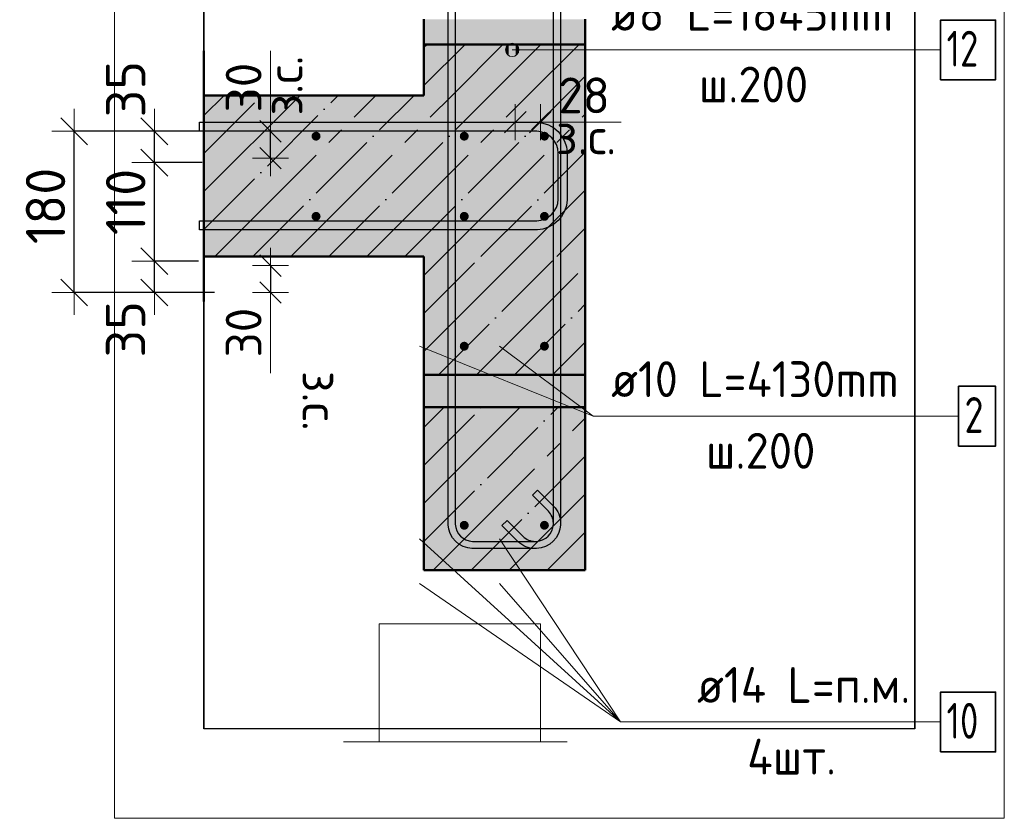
# Model space of a CAD drawing. Header units: millimetres. Extents: x -30645 to 44626, y 46540 to 77351.
# Tile 82 of 84: x 42132 to 43231, y 75984 to 76876. Entities that reach past the tile are written whole.
import ezdxf

# ---------------------------------------------------------------- set-up
doc = ezdxf.new("R2010")
doc.units = ezdxf.units.MM
doc.header["$PDMODE"] = 65
doc.linetypes.add('______11', pattern=[100, 80, -10, 0, -10])
doc.linetypes.add('______5', pattern=[220, 160, -20, 20, -20])
for name, color, linetype, lineweight in [('Standard', 7, 'Continuous', 25), ('Арм.стержн. Арматура края', 96, 'Continuous', 35), ('Арм.стержн. вертикальными 1', 22, 'Continuous', 35), ('Арм.стержн. Доп. арматура', 180, 'Continuous', 35), ('Арм.стержн. Хомут', 240, 'Continuous', 35), ('Размерная линия_ общее', 7, 'Continuous', 13), ('Размерная линия_ общее_1', 7, 'Continuous', 13)]:
    doc.layers.add(name, color=color, linetype=linetype, lineweight=lineweight)
doc.styles.add('ISOCPEUR', font='ISOCPEUR')
doc.dimstyles.new('DIMSTYLE_3', dxfattribs={"dimtxt": 44, "dimasz": 50, "dimexe": 0, "dimexo": 0, "dimgap": 22, "dimtad": 2, "dimdec": 0, "dimrnd": 5, "dimzin": 12, "dimdsep": 46, "dimtxsty": 'ISOCPEUR', "dimblk1": 'ALL_ML_STRICH', "dimblk2": 'ALL_ML_STRICH', "dimsah": 1, "dimcen": 0, "dimclrd": 7, "dimclre": 256, "dimclrt": 7, "dimadec": 0, "dimazin": 0, "dimtfac": 1, "dimtdec": 0, "dimtix": 1, "dimtmove": 2, "dimatfit": 3, "dimfxl": 0, "dimtzin": 0, "dimlwd": 0, "dimlwe": -3, "dimarcsym": 0})
doc.dimstyles.new('DIMSTYLE_7', dxfattribs={"dimtxt": 40, "dimasz": 40, "dimexe": 0, "dimexo": 0.001, "dimgap": 20, "dimtad": 2, "dimdec": 0, "dimrnd": 5, "dimzin": 12, "dimdsep": 46, "dimtxsty": 'ISOCPEUR', "dimblk1": 'ALL_ML_STRICH', "dimblk2": 'ALL_ML_STRICH', "dimsah": 1, "dimcen": 0, "dimse1": 1, "dimse2": 1, "dimclrd": 7, "dimclre": 256, "dimclrt": 7, "dimadec": 0, "dimazin": 0, "dimtfac": 1, "dimtdec": 0, "dimtix": 1, "dimtmove": 2, "dimatfit": 3, "dimfxl": 0, "dimtvp": 1.2, "dimtzin": 0, "dimlwd": 0, "dimlwe": -3, "dimarcsym": 0})
doc.dimstyles.new('DIMSTYLE_8', dxfattribs={"dimtxt": 44, "dimasz": 50, "dimexe": 0, "dimexo": 0, "dimgap": 22, "dimtad": 2, "dimdec": 0, "dimrnd": 5, "dimzin": 12, "dimdsep": 46, "dimtxsty": 'ISOCPEUR', "dimblk1": 'ALL_ML_STRICH', "dimblk2": 'ALL_ML_STRICH', "dimsah": 1, "dimcen": 0, "dimclrd": 7, "dimclre": 256, "dimclrt": 7, "dimadec": 0, "dimazin": 0, "dimtfac": 1, "dimtdec": 0, "dimtix": 1, "dimtmove": 2, "dimatfit": 3, "dimfxl": 0, "dimtvp": 1.2, "dimtzin": 0, "dimlwd": 0, "dimlwe": -3, "dimarcsym": 0})
doc.dimstyles.new('DIMSTYLE_9', dxfattribs={"dimtxt": 40, "dimasz": 40, "dimexe": 0, "dimexo": 0, "dimgap": 20, "dimtad": 2, "dimdec": 0, "dimrnd": 1, "dimzin": 12, "dimdsep": 46, "dimtxsty": 'ISOCPEUR', "dimblk1": 'ALL_ML_STRICH', "dimblk2": 'ALL_ML_STRICH', "dimsah": 1, "dimcen": 0, "dimclrd": 7, "dimclre": 256, "dimclrt": 7, "dimadec": 0, "dimazin": 0, "dimtfac": 1, "dimtdec": 0, "dimtix": 1, "dimtmove": 2, "dimatfit": 3, "dimfxl": 0, "dimtvp": 1.2, "dimtzin": 0, "dimlwd": 0, "dimlwe": -3, "dimarcsym": 0})

# ---------------------------------------------------------------- blocks, each defined once
blk = doc.blocks.new('ALL_ML_STRICH')
at = {"color": 0, "linetype": 'ByBlock', "lineweight": -2}
for p, q in [((0, -0.5), (0, 0.5)), ((-0.3, -0.3), (0.3, 0.3)), ((-1, 0), (0.5, 0))]:
    blk.add_line(p, q, dxfattribs=at)
blk = doc.blocks.new('*D25')
at = {"layer": 'DEFPOINTS', "color": 7, "linetype": 'Continuous', "lineweight": 13, "transparency": 33554687}
for p in [(42351.5, 76606.6), (42282.3, 76571.6), (42369.5, 76571.6)]:
    blk.add_point(p, dxfattribs=at)
at = {"layer": 'Размерная линия_ общее', "color": 253, "linetype": 'Continuous', "lineweight": -2, "true_color": 0xa0a0a0, "transparency": 33554687}
for p, q in [((42331.5, 76606.6), (42282.3, 76606.6)), ((42349.5, 76571.6), (42282.3, 76571.6))]:
    blk.add_line(p, q, dxfattribs=at)
at = {"layer": 'Размерная линия_ общее', "color": 7, "linetype": 'Continuous', "lineweight": -2, "transparency": 33554687}
blk.add_line((42282.3, 76571.6), (42282.3, 76606.6), dxfattribs=at)
at = {"layer": 'Размерная линия_ общее', "color": 7, "linetype": 'Continuous', "lineweight": 13, "transparency": 33554687, "xscale": 50, "yscale": 50, "zscale": 50}
for p, rotation in [((42282.3, 76606.6), 90), ((42282.3, 76571.6), 270)]:
    blk.add_blockref('ALL_ML_STRICH', p, dxfattribs=dict(at, rotation=rotation))
at = {"layer": 'Размерная линия_ общее', "color": 7, "linetype": 'Continuous', "lineweight": 13, "transparency": 33554687, "insert": (42250.2, 76530.5), "char_height": 44, "width": 88, "attachment_point": 5, "rotation": 90, "style": 'ISOCPEUR'}
blk.add_mtext('\\A1;{35}', dxfattribs=at)
blk = doc.blocks.new('*D26')
at = {"layer": 'DEFPOINTS', "color": 7, "linetype": 'Continuous', "lineweight": 13, "transparency": 33554687}
for p in [(42355.6, 76716.6), (42282.3, 76606.6), (42351.5, 76606.6)]:
    blk.add_point(p, dxfattribs=at)
at = {"layer": 'Размерная линия_ общее', "color": 253, "linetype": 'Continuous', "lineweight": -2, "true_color": 0xa0a0a0, "transparency": 33554687}
for p, q in [((42335.6, 76716.6), (42282.3, 76716.6)), ((42331.5, 76606.6), (42282.3, 76606.6))]:
    blk.add_line(p, q, dxfattribs=at)
at = {"layer": 'Размерная линия_ общее', "color": 7, "linetype": 'Continuous', "lineweight": -2, "transparency": 33554687}
blk.add_line((42282.3, 76606.6), (42282.3, 76716.6), dxfattribs=at)
at = {"layer": 'Размерная линия_ общее', "color": 7, "linetype": 'Continuous', "lineweight": 13, "transparency": 33554687, "xscale": 50, "yscale": 50, "zscale": 50}
for p, rotation in [((42282.3, 76716.6), 90), ((42282.3, 76606.6), 270)]:
    blk.add_blockref('ALL_ML_STRICH', p, dxfattribs=dict(at, rotation=rotation))
at = {"layer": 'Размерная линия_ общее', "color": 7, "linetype": 'Continuous', "lineweight": 13, "transparency": 33554687, "insert": (42250.3, 76672.6), "char_height": 44, "width": 132, "attachment_point": 5, "rotation": 90, "style": 'ISOCPEUR'}
blk.add_mtext('\\A1;{110}', dxfattribs=at)
blk = doc.blocks.new('*D27')
at = {"layer": 'DEFPOINTS', "color": 7, "linetype": 'Continuous', "lineweight": 13, "transparency": 33554687}
for p in [(42361.5, 76751.6), (42282.3, 76716.6), (42355.6, 76716.6)]:
    blk.add_point(p, dxfattribs=at)
at = {"layer": 'Размерная линия_ общее', "color": 253, "linetype": 'Continuous', "lineweight": -2, "true_color": 0xa0a0a0, "transparency": 33554687}
for p, q in [((42341.5, 76751.6), (42282.3, 76751.6)), ((42335.6, 76716.6), (42282.3, 76716.6))]:
    blk.add_line(p, q, dxfattribs=at)
at = {"layer": 'Размерная линия_ общее', "color": 7, "linetype": 'Continuous', "lineweight": -2, "transparency": 33554687}
blk.add_line((42282.3, 76716.6), (42282.3, 76751.6), dxfattribs=at)
at = {"layer": 'Размерная линия_ общее', "color": 7, "linetype": 'Continuous', "lineweight": 13, "transparency": 33554687, "xscale": 50, "yscale": 50, "zscale": 50}
for p, rotation in [((42282.3, 76751.6), 90), ((42282.3, 76716.6), 270)]:
    blk.add_blockref('ALL_ML_STRICH', p, dxfattribs=dict(at, rotation=rotation))
at = {"layer": 'Размерная линия_ общее', "color": 7, "linetype": 'Continuous', "lineweight": 13, "transparency": 33554687, "insert": (42250.3, 76798.6), "char_height": 44, "width": 88, "attachment_point": 5, "rotation": 90, "style": 'ISOCPEUR'}
blk.add_mtext('\\A1;{35}', dxfattribs=at)
blk = doc.blocks.new('*D28')
at = {"layer": 'DEFPOINTS', "color": 7, "linetype": 'Continuous', "lineweight": 13, "transparency": 33554687}
for p in [(42355.9, 76751.6), (42192.8, 76571.6), (42349.5, 76571.6)]:
    blk.add_point(p, dxfattribs=at)
at = {"layer": 'Размерная линия_ общее', "color": 253, "linetype": 'Continuous', "lineweight": -2, "true_color": 0xa0a0a0, "transparency": 33554687}
for p, q in [((42335.9, 76751.6), (42192.8, 76751.6)), ((42329.5, 76571.6), (42192.8, 76571.6))]:
    blk.add_line(p, q, dxfattribs=at)
at = {"layer": 'Размерная линия_ общее', "color": 7, "linetype": 'Continuous', "lineweight": -2, "transparency": 33554687}
blk.add_line((42192.8, 76571.6), (42192.8, 76751.6), dxfattribs=at)
at = {"layer": 'Размерная линия_ общее', "color": 7, "linetype": 'Continuous', "lineweight": 13, "transparency": 33554687, "xscale": 50, "yscale": 50, "zscale": 50}
for p, rotation in [((42192.8, 76751.6), 90), ((42192.8, 76571.6), 270)]:
    blk.add_blockref('ALL_ML_STRICH', p, dxfattribs=dict(at, rotation=rotation))
at = {"layer": 'Размерная линия_ общее', "color": 7, "linetype": 'Continuous', "lineweight": 13, "transparency": 33554687, "insert": (42160.8, 76668.2), "char_height": 44, "width": 132, "attachment_point": 5, "rotation": 90, "style": 'ISOCPEUR'}
blk.add_mtext('\\A1;{180}', dxfattribs=at)
blk = doc.blocks.new('*D33')
at = {"layer": 'DEFPOINTS', "color": 7, "linetype": 'Continuous', "lineweight": 13, "transparency": 33554687}
for p in [(42403.3, 76751.6), (42403.3, 76721.6), (42412, 76721.6)]:
    blk.add_point(p, dxfattribs=at)
at = {"layer": 'Размерная линия_ общее_1', "color": 7, "linetype": 'Continuous', "lineweight": -2, "transparency": 33554687}
blk.add_line((42412, 76721.6), (42412, 76751.6), dxfattribs=at)
at = {"layer": 'Размерная линия_ общее_1', "color": 7, "linetype": 'Continuous', "lineweight": 13, "transparency": 33554687, "xscale": 40, "yscale": 40, "zscale": 40}
for p, rotation in [((42412, 76751.6), 90), ((42412, 76721.6), 270)]:
    blk.add_blockref('ALL_ML_STRICH', p, dxfattribs=dict(at, rotation=rotation))
at = {"layer": 'Размерная линия_ общее_1', "color": 7, "linetype": 'Continuous', "lineweight": 13, "transparency": 33554687, "insert": (42407.8, 76769.2), "char_height": 40, "width": 2, "attachment_point": 1, "rotation": 90, "line_spacing_factor": 0.60241, "style": 'ISOCPEUR'}
blk.add_mtext('з.с.', dxfattribs=at)
at = {"layer": 'Размерная линия_ общее_1', "color": 7, "linetype": 'Continuous', "lineweight": 13, "transparency": 33554687, "insert": (42382, 76800.4), "char_height": 40, "width": 80, "attachment_point": 5, "rotation": 90, "style": 'ISOCPEUR'}
blk.add_mtext('\\A1;{30}', dxfattribs=at)
blk = doc.blocks.new('*D34')
at = {"layer": 'DEFPOINTS', "color": 7, "linetype": 'Continuous', "lineweight": 13, "transparency": 33554687}
for p in [(42403.3, 76601.6), (42412, 76601.6), (42403.3, 76571.6)]:
    blk.add_point(p, dxfattribs=at)
at = {"layer": 'Размерная линия_ общее_1', "color": 7, "linetype": 'Continuous', "lineweight": -2, "transparency": 33554687}
blk.add_line((42412, 76601.6), (42412, 76571.6), dxfattribs=at)
at = {"layer": 'Размерная линия_ общее_1', "color": 7, "linetype": 'Continuous', "lineweight": 13, "transparency": 33554687, "xscale": 40, "yscale": 40, "zscale": 40}
for p, rotation in [((42412, 76601.6), 90), ((42412, 76571.6), 270)]:
    blk.add_blockref('ALL_ML_STRICH', p, dxfattribs=dict(at, rotation=rotation))
at = {"layer": 'Размерная линия_ общее_1', "color": 7, "linetype": 'Continuous', "lineweight": 13, "transparency": 33554687, "insert": (42382, 76526.8), "char_height": 40, "width": 80, "attachment_point": 5, "rotation": 90, "style": 'ISOCPEUR'}
blk.add_mtext('\\A1;{30}', dxfattribs=at)
at = {"layer": 'Размерная линия_ общее_1', "color": 7, "linetype": 'Continuous', "lineweight": 13, "transparency": 33554687, "insert": (42487.8, 76484), "char_height": 40, "width": 2, "attachment_point": 1, "rotation": 270, "line_spacing_factor": 0.60241, "style": 'ISOCPEUR'}
blk.add_mtext('з.с.', dxfattribs=at)
blk = doc.blocks.new('*D35')
at = {"layer": 'DEFPOINTS', "color": 7, "linetype": 'Continuous', "lineweight": 13, "transparency": 33554687}
for p in [(42685.4, 76770.4), (42713.4, 76770.4), (42685.4, 76761.7)]:
    blk.add_point(p, dxfattribs=at)
at = {"layer": 'Размерная линия_ общее_1', "color": 253, "linetype": 'Continuous', "lineweight": -2, "true_color": 0xa0a0a0, "transparency": 33554687}
for p, q in [((42685.4, 76761.7), (42685.4, 76761.7)), ((42713.4, 76761.7), (42713.4, 76761.7))]:
    blk.add_line(p, q, dxfattribs=at)
at = {"layer": 'Размерная линия_ общее_1', "color": 7, "linetype": 'Continuous', "lineweight": -2, "transparency": 33554687}
blk.add_line((42685.4, 76761.7), (42713.4, 76761.7), dxfattribs=at)
at = {"layer": 'Размерная линия_ общее_1', "color": 7, "linetype": 'Continuous', "lineweight": 13, "transparency": 33554687, "xscale": 40, "yscale": 40, "zscale": 40, "rotation": 180}
blk.add_blockref('ALL_ML_STRICH', (42685.4, 76761.7), dxfattribs=at)
at = {"layer": 'Размерная линия_ общее_1', "color": 7, "linetype": 'Continuous', "lineweight": 13, "transparency": 33554687, "xscale": 40, "yscale": 40, "zscale": 40}
blk.add_blockref('ALL_ML_STRICH', (42713.4, 76761.7), dxfattribs=at)
at = {"layer": 'Размерная линия_ общее_1', "color": 7, "linetype": 'Continuous', "lineweight": 13, "transparency": 33554687, "insert": (42762.2, 76791.7), "char_height": 40, "width": 80, "attachment_point": 5, "style": 'ISOCPEUR'}
blk.add_mtext('\\A1;{28}', dxfattribs=at)
at = {"layer": 'Размерная линия_ общее_1', "color": 7, "linetype": 'Continuous', "lineweight": 13, "transparency": 33554687, "insert": (42731, 76765.9), "char_height": 40, "width": 2, "attachment_point": 1, "line_spacing_factor": 0.60241, "style": 'ISOCPEUR'}
blk.add_mtext('з.с.', dxfattribs=at)

msp = doc.modelspace()

# ---------------------------------------------------------------- hatches: boundary and pattern name
at = {"linetype": '______5', "lineweight": -3, "true_color": 0xc7c7c7, "transparency": 33554687}
msp.add_hatch(color=9, dxfattribs=at).paths.add_polyline_path([(42763.4, 76611.6), (42583.4, 76611.6), (42583.4, 76479.6), (42763.4, 76479.6)])
at = {"linetype": 'Continuous', "lineweight": 13, "transparency": 33554687}
for points in [[(42583.4, 76479.6), (42583.4, 76478.9), (42763.4, 76478.9), (42763.4, 76479.6)], [(42583.4, 76478.9), (42583.4, 76477.8), (42763.4, 76477.8), (42763.4, 76478.9)], [(42583.4, 76477.8), (42583.4, 76476.5), (42763.4, 76476.5), (42763.4, 76477.8)], [(42583.4, 76476.5), (42583.4, 76475), (42763.4, 76475), (42763.4, 76476.5)], [(42583.4, 76475), (42583.4, 76473.4), (42763.4, 76473.4), (42763.4, 76475)], [(42583.4, 76473.4), (42583.4, 76471.6), (42763.4, 76471.6), (42763.4, 76473.4)], [(42583.4, 76471.6), (42583.4, 76469.7), (42763.4, 76469.7), (42763.4, 76471.6)], [(42583.4, 76469.7), (42583.4, 76467.8), (42763.4, 76467.8), (42763.4, 76469.7)], [(42583.4, 76467.8), (42583.4, 76465.8), (42763.4, 76465.8), (42763.4, 76467.8)], [(42583.4, 76465.8), (42583.4, 76463.7), (42763.4, 76463.7), (42763.4, 76465.8)], [(42583.4, 76463.7), (42583.4, 76461.6), (42763.4, 76461.6), (42763.4, 76463.7)], [(42583.4, 76461.6), (42583.4, 76459.5), (42763.4, 76459.5), (42763.4, 76461.6)], [(42583.4, 76459.5), (42583.4, 76457.4), (42763.4, 76457.4), (42763.4, 76459.5)], [(42583.4, 76457.4), (42583.4, 76455.4), (42763.4, 76455.4), (42763.4, 76457.4)], [(42583.4, 76455.4), (42583.4, 76453.5), (42763.4, 76453.5), (42763.4, 76455.4)], [(42583.4, 76453.5), (42583.4, 76451.6), (42763.4, 76451.6), (42763.4, 76453.5)], [(42583.4, 76451.6), (42583.4, 76449.8), (42763.4, 76449.8), (42763.4, 76451.6)], [(42583.4, 76449.8), (42583.4, 76448.2), (42763.4, 76448.2), (42763.4, 76449.8)], [(42583.4, 76448.2), (42583.4, 76446.7), (42763.4, 76446.7), (42763.4, 76448.2)], [(42583.4, 76446.7), (42583.4, 76445.4), (42763.4, 76445.4), (42763.4, 76446.7)], [(42583.4, 76445.4), (42583.4, 76444.3), (42763.4, 76444.3), (42763.4, 76445.4)], [(42583.4, 76444.3), (42583.4, 76443.6), (42763.4, 76443.6), (42763.4, 76444.3)]]:
    msp.add_hatch(color=7, dxfattribs=at).paths.add_polyline_path(points)
at = {"linetype": 'Continuous', "lineweight": -3, "true_color": 0xc7c7c7, "transparency": 33554687}
msp.add_hatch(color=9, dxfattribs=at).paths.add_polyline_path([(42583.4, 76443.6), (42583.4, 76261.6), (42763.4, 76261.6), (42763.4, 76443.6)])
at = {"layer": 'Standard', "linetype": 'Continuous', "lineweight": 13, "transparency": 33554687}
for points in [[(42583.4, 76876.6), (42583.4, 76874.7), (42763.4, 76874.7), (42763.4, 76876.6)], [(42583.4, 76874.7), (42583.4, 76872.8), (42763.4, 76872.8), (42763.4, 76874.7)], [(42583.4, 76872.8), (42583.4, 76870.8), (42763.4, 76870.8), (42763.4, 76872.8)], [(42583.4, 76870.8), (42583.4, 76868.7), (42763.4, 76868.7), (42763.4, 76870.8)], [(42583.4, 76868.7), (42583.4, 76866.6), (42763.4, 76866.6), (42763.4, 76868.7)], [(42583.4, 76866.6), (42583.4, 76864.5), (42763.4, 76864.5), (42763.4, 76866.6)], [(42583.4, 76864.5), (42583.4, 76862.4), (42763.4, 76862.4), (42763.4, 76864.5)], [(42583.4, 76862.4), (42583.4, 76860.4), (42763.4, 76860.4), (42763.4, 76862.4)], [(42583.4, 76860.4), (42583.4, 76858.5), (42763.4, 76858.5), (42763.4, 76860.4)], [(42583.4, 76858.5), (42583.4, 76856.6), (42763.4, 76856.6), (42763.4, 76858.5)], [(42583.4, 76856.6), (42583.4, 76854.8), (42763.4, 76854.8), (42763.4, 76856.6)], [(42583.4, 76854.8), (42583.4, 76853.2), (42763.4, 76853.2), (42763.4, 76854.8)], [(42583.4, 76853.2), (42583.4, 76851.7), (42763.4, 76851.7), (42763.4, 76853.2)], [(42583.4, 76851.7), (42583.4, 76850.4), (42763.4, 76850.4), (42763.4, 76851.7)], [(42583.4, 76850.4), (42583.4, 76849.3), (42763.4, 76849.3), (42763.4, 76850.4)], [(42583.4, 76849.3), (42583.4, 76848.6), (42763.4, 76848.6), (42763.4, 76849.3)]]:
    msp.add_hatch(color=7, dxfattribs=at).paths.add_polyline_path(points)
at = {"layer": 'Standard', "linetype": 'Continuous', "lineweight": -3, "true_color": 0xc7c7c7, "transparency": 33554687}
for points in [[(42583.4, 76848.6), (42583.4, 76791.6), (42763.4, 76791.6), (42763.4, 76848.6)], [(42763.4, 76611.6), (42763.4, 76791.6), (42337.7, 76791.6), (42337.7, 76611.6)]]:
    msp.add_hatch(color=9, dxfattribs=at).paths.add_polyline_path(points)
at = {"layer": 'Арм.стержн. вертикальными 1', "linetype": 'Continuous', "lineweight": 50, "transparency": 33554687}
for points in [[(42467.9, 76746.1), (42467.5, 76748), (42466.4, 76749.6), (42464.8, 76750.7), (42462.9, 76751.1), (42461, 76750.7), (42459.3, 76749.6), (42458.2, 76748), (42457.9, 76746.1), (42458.2, 76744.2), (42459.3, 76742.6), (42461, 76741.5), (42462.9, 76741.1), (42464.8, 76741.5), (42466.4, 76742.6), (42467.5, 76744.2)], [(42633.4, 76746.1), (42633, 76748), (42631.9, 76749.6), (42630.3, 76750.7), (42628.4, 76751.1), (42626.4, 76750.7), (42624.8, 76749.6), (42623.7, 76748), (42623.4, 76746.1), (42623.7, 76744.2), (42624.8, 76742.6), (42626.4, 76741.5), (42628.4, 76741.1), (42630.3, 76741.5), (42631.9, 76742.6), (42633, 76744.2)], [(42722.9, 76746.1), (42722.5, 76748), (42721.4, 76749.6), (42719.8, 76750.7), (42717.9, 76751.1), (42716, 76750.7), (42714.4, 76749.6), (42713.3, 76748), (42712.9, 76746.1), (42713.3, 76744.2), (42714.4, 76742.6), (42716, 76741.5), (42717.9, 76741.1), (42719.8, 76741.5), (42721.4, 76742.6), (42722.5, 76744.2)], [(42467.9, 76656.6), (42467.5, 76658.5), (42466.4, 76660.1), (42464.8, 76661.2), (42462.9, 76661.6), (42461, 76661.2), (42459.3, 76660.1), (42458.2, 76658.5), (42457.9, 76656.6), (42458.2, 76654.7), (42459.3, 76653), (42461, 76651.9), (42462.9, 76651.6), (42464.8, 76651.9), (42466.4, 76653), (42467.5, 76654.7)], [(42633.4, 76656.6), (42633, 76658.5), (42631.9, 76660.1), (42630.3, 76661.2), (42628.4, 76661.6), (42626.4, 76661.2), (42624.8, 76660.1), (42623.7, 76658.5), (42623.4, 76656.6), (42623.7, 76654.7), (42624.8, 76653), (42626.4, 76651.9), (42628.4, 76651.6), (42630.3, 76651.9), (42631.9, 76653), (42633, 76654.7)], [(42722.9, 76656.6), (42722.5, 76658.5), (42721.4, 76660.1), (42719.8, 76661.2), (42717.9, 76661.6), (42716, 76661.2), (42714.4, 76660.1), (42713.3, 76658.5), (42712.9, 76656.6), (42713.3, 76654.7), (42714.4, 76653), (42716, 76651.9), (42717.9, 76651.6), (42719.8, 76651.9), (42721.4, 76653), (42722.5, 76654.7)], [(42633.4, 76511.6), (42633, 76513.5), (42631.9, 76515.1), (42630.3, 76516.2), (42628.4, 76516.6), (42626.4, 76516.2), (42624.8, 76515.1), (42623.7, 76513.5), (42623.4, 76511.6), (42623.7, 76509.7), (42624.8, 76508), (42626.4, 76506.9), (42628.4, 76506.6), (42630.3, 76506.9), (42631.9, 76508), (42633, 76509.7)], [(42722.9, 76511.6), (42722.5, 76513.5), (42721.4, 76515.1), (42719.8, 76516.2), (42717.9, 76516.6), (42716, 76516.2), (42714.4, 76515.1), (42713.3, 76513.5), (42712.9, 76511.6), (42713.3, 76509.7), (42714.4, 76508), (42716, 76506.9), (42717.9, 76506.6), (42719.8, 76506.9), (42721.4, 76508), (42722.5, 76509.7)], [(42633.4, 76311.6), (42633, 76313.5), (42631.9, 76315.1), (42630.3, 76316.2), (42628.4, 76316.6), (42626.4, 76316.2), (42624.8, 76315.1), (42623.7, 76313.5), (42623.4, 76311.6), (42623.7, 76309.7), (42624.8, 76308.1), (42626.4, 76307), (42628.4, 76306.6), (42630.3, 76307), (42631.9, 76308.1), (42633, 76309.7)], [(42722.9, 76311.6), (42722.5, 76313.5), (42721.4, 76315.1), (42719.8, 76316.2), (42717.9, 76316.6), (42716, 76316.2), (42714.4, 76315.1), (42713.3, 76313.5), (42712.9, 76311.6), (42713.3, 76309.7), (42714.4, 76308.1), (42716, 76307), (42717.9, 76306.6), (42719.8, 76307), (42721.4, 76308.1), (42722.5, 76309.7)]]:
    msp.add_hatch(color=4, dxfattribs=at).paths.add_polyline_path(points)
at = {"layer": 'Арм.стержн. Доп. арматура', "linetype": 'Continuous', "lineweight": 50, "transparency": 33554687}
for points in [[(42635.4, 76356.6), (42634.8, 76359.3), (42633.3, 76361.5), (42631, 76363.1), (42628.4, 76363.6), (42625.7, 76363.1), (42623.4, 76361.5), (42621.9, 76359.3), (42621.4, 76356.6), (42621.9, 76353.9), (42623.4, 76351.6), (42625.7, 76350.1), (42628.4, 76349.6), (42631, 76350.1), (42633.3, 76351.6), (42634.8, 76353.9)], [(42724.9, 76356.6), (42724.4, 76359.3), (42722.8, 76361.5), (42720.6, 76363.1), (42717.9, 76363.6), (42715.2, 76363.1), (42712.9, 76361.5), (42711.4, 76359.3), (42710.9, 76356.6), (42711.4, 76353.9), (42712.9, 76351.6), (42715.2, 76350.1), (42717.9, 76349.6), (42720.6, 76350.1), (42722.8, 76351.6), (42724.4, 76353.9)], [(42635.4, 76306.6), (42634.8, 76309.3), (42633.3, 76311.5), (42631, 76313.1), (42628.4, 76313.6), (42625.7, 76313.1), (42623.4, 76311.5), (42621.9, 76309.3), (42621.4, 76306.6), (42621.9, 76303.9), (42623.4, 76301.6), (42625.7, 76300.1), (42628.4, 76299.6), (42631, 76300.1), (42633.3, 76301.6), (42634.8, 76303.9)], [(42724.9, 76306.6), (42724.4, 76309.3), (42722.8, 76311.5), (42720.6, 76313.1), (42717.9, 76313.6), (42715.2, 76313.1), (42712.9, 76311.5), (42711.4, 76309.3), (42710.9, 76306.6), (42711.4, 76303.9), (42712.9, 76301.6), (42715.2, 76300.1), (42717.9, 76299.6), (42720.6, 76300.1), (42722.8, 76301.6), (42724.4, 76303.9)]]:
    msp.add_hatch(color=7, dxfattribs=at).paths.add_polyline_path(points)
at = {"layer": 'Арм.стержн. Хомут', "linetype": 'Continuous', "lineweight": 13, "transparency": 33554687}
for points in [[(42675.4, 76838.7), (42675.4, 76846.2), (42674.4, 76842.5)], [(42678.1, 76836), (42678.1, 76848.9), (42675.4, 76846.2)], [(42678.1, 76836), (42675.4, 76846.2), (42675.4, 76838.7)], [(42681.9, 76835), (42681.9, 76850), (42678.1, 76848.9)], [(42681.9, 76835), (42678.1, 76848.9), (42678.1, 76836)], [(42685.6, 76836), (42685.6, 76848.9), (42681.9, 76850)], [(42685.6, 76836), (42681.9, 76850), (42681.9, 76835)], [(42688.3, 76838.7), (42688.3, 76846.2), (42685.6, 76848.9)], [(42688.3, 76838.7), (42685.6, 76848.9), (42685.6, 76836)], [(42688.3, 76846.2), (42688.3, 76838.7), (42689.4, 76842.5)]]:
    msp.add_hatch(color=7, dxfattribs=at).paths.add_polyline_path(points)

# ---------------------------------------------------------------- linework, layer by layer
at = {"color": 52, "linetype": 'Continuous', "lineweight": -3, "transparency": 33554687}
for p, q in [((42337.7, 77224.4), (42337.7, 76084.4)), ((42337.7, 76084.4), (42337.7, 77224.4)), ((43131.4, 77224.4), (43131.4, 76084.4)), ((43131.4, 76084.4), (43131.4, 77224.4)), ((43131.4, 76084.4), (42337.7, 76084.4)), ((43131.4, 76084.4), (42337.7, 76084.4))]:
    msp.add_line(p, q, dxfattribs=at)
at = {"color": 253, "linetype": '______11', "lineweight": -3, "true_color": 0xababab, "transparency": 33554687}
for p, q in [((42583.4, 76548.1), (42646.8, 76611.6)), ((42599.7, 76479.6), (42731.7, 76611.6)), ((42684.6, 76479.6), (42763.4, 76558.4)), ((42583.4, 76293.6), (42733.3, 76443.6)), ((42583.4, 76378.4), (42648.5, 76443.6)), ((42636.2, 76261.6), (42763.4, 76388.7)), ((42721.1, 76261.6), (42763.4, 76303.9))]:
    msp.add_line(p, q, dxfattribs=at)
at = {"color": 253, "linetype": '______5', "lineweight": -3, "true_color": 0xababab, "transparency": 33554687}
for p, q in [((42583.4, 76590.6), (42604.4, 76611.6)), ((42583.4, 76505.7), (42689.2, 76611.6)), ((42642.1, 76479.6), (42763.4, 76600.9)), ((42727, 76479.6), (42763.4, 76516)), ((42583.4, 76336), (42690.9, 76443.6)), ((42583.4, 76420.9), (42606.1, 76443.6)), ((42593.8, 76261.6), (42763.4, 76431.2)), ((42678.6, 76261.6), (42763.4, 76346.3))]:
    msp.add_line(p, q, dxfattribs=at)
at = {"color": 7, "linetype": 'Continuous', "lineweight": 50, "transparency": 33554687}
for p, q in [((42583.4, 76611.6), (42583.4, 76479.6)), ((42763.4, 76479.6), (42763.4, 76611.6)), ((42583.4, 76478.9), (42583.4, 76479.6)), ((42583.4, 76479.6), (42763.4, 76479.6)), ((42583.4, 76477.8), (42583.4, 76478.9)), ((42763.4, 76479.6), (42763.4, 76478.9)), ((42763.4, 76478.9), (42763.4, 76477.8)), ((42583.4, 76476.5), (42583.4, 76477.8)), ((42583.4, 76475), (42583.4, 76476.5)), ((42583.4, 76473.4), (42583.4, 76475)), ((42583.4, 76471.6), (42583.4, 76473.4)), ((42583.4, 76469.7), (42583.4, 76471.6)), ((42583.4, 76467.8), (42583.4, 76469.7)), ((42763.4, 76477.8), (42763.4, 76476.5)), ((42763.4, 76476.5), (42763.4, 76475)), ((42763.4, 76475), (42763.4, 76473.4)), ((42763.4, 76473.4), (42763.4, 76471.6)), ((42763.4, 76471.6), (42763.4, 76469.7)), ((42763.4, 76469.7), (42763.4, 76467.8)), ((42583.4, 76465.8), (42583.4, 76467.8)), ((42583.4, 76463.7), (42583.4, 76465.8)), ((42583.4, 76461.6), (42583.4, 76463.7)), ((42583.4, 76459.5), (42583.4, 76461.6)), ((42583.4, 76457.4), (42583.4, 76459.5)), ((42583.4, 76455.4), (42583.4, 76457.4)), ((42763.4, 76467.8), (42763.4, 76465.8)), ((42763.4, 76465.8), (42763.4, 76463.7)), ((42763.4, 76463.7), (42763.4, 76461.6)), ((42763.4, 76461.6), (42763.4, 76459.5)), ((42763.4, 76459.5), (42763.4, 76457.4)), ((42763.4, 76457.4), (42763.4, 76455.4)), ((42583.4, 76453.5), (42583.4, 76455.4)), ((42583.4, 76451.6), (42583.4, 76453.5)), ((42583.4, 76449.8), (42583.4, 76451.6)), ((42583.4, 76448.2), (42583.4, 76449.8)), ((42583.4, 76446.7), (42583.4, 76448.2)), ((42583.4, 76445.4), (42583.4, 76446.7)), ((42763.4, 76455.4), (42763.4, 76453.5)), ((42763.4, 76453.5), (42763.4, 76451.6)), ((42763.4, 76451.6), (42763.4, 76449.8)), ((42763.4, 76449.8), (42763.4, 76448.2)), ((42763.4, 76448.2), (42763.4, 76446.7)), ((42763.4, 76446.7), (42763.4, 76445.4)), ((42583.4, 76444.3), (42583.4, 76445.4)), ((42583.4, 76443.6), (42583.4, 76444.3)), ((42583.4, 76443.6), (42583.4, 76261.6)), ((42763.4, 76443.6), (42583.4, 76443.6)), ((42763.4, 76445.4), (42763.4, 76444.3)), ((42763.4, 76444.3), (42763.4, 76443.6)), ((42763.4, 76261.6), (42763.4, 76443.6)), ((42583.4, 76261.6), (42763.4, 76261.6))]:
    msp.add_line(p, q, dxfattribs=at)
at = {"layer": 'Standard', "color": 7, "linetype": 'Continuous', "lineweight": 50, "transparency": 33554687}
for p, q in [((42583.4, 76874.7), (42583.4, 76876.6)), ((42583.4, 76872.8), (42583.4, 76874.7)), ((42763.4, 76876.6), (42763.4, 76874.7)), ((42763.4, 76874.7), (42763.4, 76872.8)), ((42583.4, 76870.8), (42583.4, 76872.8)), ((42583.4, 76868.7), (42583.4, 76870.8)), ((42583.4, 76866.6), (42583.4, 76868.7)), ((42583.4, 76864.5), (42583.4, 76866.6)), ((42583.4, 76862.4), (42583.4, 76864.5)), ((42763.4, 76872.8), (42763.4, 76870.8)), ((42763.4, 76870.8), (42763.4, 76868.7)), ((42763.4, 76868.7), (42763.4, 76866.6)), ((42763.4, 76866.6), (42763.4, 76864.5)), ((42763.4, 76864.5), (42763.4, 76862.4)), ((42583.4, 76860.4), (42583.4, 76862.4)), ((42583.4, 76858.5), (42583.4, 76860.4)), ((42583.4, 76856.6), (42583.4, 76858.5)), ((42583.4, 76854.8), (42583.4, 76856.6)), ((42583.4, 76853.2), (42583.4, 76854.8)), ((42583.4, 76851.7), (42583.4, 76853.2)), ((42763.4, 76862.4), (42763.4, 76860.4)), ((42763.4, 76860.4), (42763.4, 76858.5)), ((42763.4, 76858.5), (42763.4, 76856.6)), ((42763.4, 76856.6), (42763.4, 76854.8)), ((42763.4, 76854.8), (42763.4, 76853.2)), ((42763.4, 76853.2), (42763.4, 76851.7)), ((42583.4, 76850.4), (42583.4, 76851.7)), ((42583.4, 76849.3), (42583.4, 76850.4)), ((42583.4, 76848.6), (42583.4, 76849.3)), ((42583.4, 76848.6), (42583.4, 76791.6)), ((42763.4, 76848.6), (42583.4, 76848.6)), ((42763.4, 76851.7), (42763.4, 76850.4)), ((42763.4, 76850.4), (42763.4, 76849.3)), ((42763.4, 76849.3), (42763.4, 76848.6)), ((42763.4, 76791.6), (42763.4, 76848.6)), ((42337.7, 76561.6), (42337.7, 76841.6)), ((42583.4, 76791.6), (42337.7, 76791.6)), ((42763.4, 76611.6), (42763.4, 76791.6)), ((42337.7, 76611.6), (42583.4, 76611.6))]:
    msp.add_line(p, q, dxfattribs=at)
at = {"layer": 'Standard', "color": 253, "linetype": '______11', "lineweight": -3, "true_color": 0xababab, "transparency": 33554687}
for p, q in [((42583.4, 76802.7), (42629.2, 76848.6)), ((42657.1, 76791.6), (42714.1, 76848.6)), ((42742, 76791.6), (42763.4, 76813)), ((42337.7, 76726.7), (42402.5, 76791.6)), ((42337.7, 76641.9), (42487.4, 76791.6)), ((42392.3, 76611.6), (42572.3, 76791.6)), ((42477.1, 76611.6), (42657.1, 76791.6)), ((42562, 76611.6), (42742, 76791.6)), ((42646.8, 76611.6), (42763.4, 76728.1)), ((42731.7, 76611.6), (42763.4, 76643.3))]:
    msp.add_line(p, q, dxfattribs=at)
at = {"layer": 'Standard', "color": 253, "linetype": '______5', "lineweight": -3, "true_color": 0xababab, "transparency": 33554687}
for p, q in [((42583.4, 76845.1), (42586.8, 76848.6)), ((42614.7, 76791.6), (42671.6, 76848.6)), ((42699.5, 76791.6), (42756.5, 76848.6)), ((42337.7, 76769.2), (42360.1, 76791.6)), ((42337.7, 76684.3), (42445, 76791.6)), ((42349.8, 76611.6), (42529.8, 76791.6)), ((42434.7, 76611.6), (42614.7, 76791.6)), ((42519.5, 76611.6), (42699.5, 76791.6)), ((42604.4, 76611.6), (42763.4, 76770.6)), ((42689.2, 76611.6), (42763.4, 76685.7))]:
    msp.add_line(p, q, dxfattribs=at)
at = {"layer": 'Standard', "color": 7, "linetype": 'Continuous', "lineweight": 13, "transparency": 33554687}
for p, q in [((42412, 76751.6), (42412, 76841.6)), ((42713.4, 76761.7), (42803.4, 76761.7)), ((42412, 76571.6), (42412, 76481.6)), ((42493.4, 76069.9), (42743.4, 76069.9))]:
    msp.add_line(p, q, dxfattribs=at)
msp.add_lwpolyline([(42237.7, 75984.4), (43231.4, 75984.4), (43231.4, 77324.4), (42237.7, 77324.4), (42237.7, 75984.4)], dxfattribs=at)
msp.add_lwpolyline([(42533.4, 76201.6), (42713.4, 76201.6), (42713.4, 76069.9), (42533.4, 76069.9), (42533.4, 76201.6)], close=True, dxfattribs=at)
at = {"layer": 'Арм.стержн. Арматура края', "color": 4, "linetype": 'Continuous', "lineweight": 25, "transparency": 33554687}
msp.add_lwpolyline([(42332.7, 76651.6), (42709.3, 76651.6), (42713.8, 76652.2), (42718.4, 76653.7), (42722.6, 76656.1), (42726, 76658.9), (42728.9, 76662.3), (42731.2, 76666.5), (42732.7, 76671.1), (42733.4, 76675.6), (42733.4, 76727.6), (42732.7, 76732.1), (42731.2, 76736.7), (42728.9, 76740.8), (42726, 76744.3), (42722.6, 76747.1), (42718.4, 76749.5), (42713.8, 76751), (42709.3, 76751.6), (42332.7, 76751.6), (42332.7, 76761.6), (42710, 76761.6), (42716.1, 76760.7), (42722.5, 76758.7), (42728.3, 76755.4), (42733.1, 76751.4), (42737.1, 76746.5), (42740.4, 76740.7), (42742.5, 76734.3), (42743.4, 76728.2), (42743.4, 76674.9), (42742.5, 76668.8), (42740.4, 76662.5), (42737.1, 76656.6), (42733.1, 76651.8), (42728.3, 76647.8), (42722.5, 76644.5), (42716.1, 76642.4), (42710, 76641.6), (42332.7, 76641.6), (42332.7, 76651.6)], dxfattribs=at)
at = {"layer": 'Арм.стержн. вертикальными 1', "color": 7, "linetype": 'Continuous', "lineweight": 13, "transparency": 33554687}
for q in [(42578.4, 76511.6), (42667.9, 76511.6), (43180.3, 76433.4)]:
    msp.add_line((42772.3, 76433.4), q, dxfattribs=at)
at = {"layer": 'Арм.стержн. вертикальными 1', "color": 7, "linetype": 'Continuous', "lineweight": 35, "transparency": 33554687}
msp.add_lwpolyline([(43180.3, 76400.1), (43221.6, 76400.1), (43221.6, 76466.8), (43180.3, 76466.8), (43180.3, 76400.1)], dxfattribs=at)
at = {"layer": 'Арм.стержн. Доп. арматура', "color": 7, "linetype": 'Continuous', "lineweight": 13, "transparency": 33554687}
for q in [(42578.4, 76296.6), (42667.9, 76296.6), (42578.4, 76246.6), (42667.9, 76246.6), (43160.3, 76092)]:
    msp.add_line((42803, 76092), q, dxfattribs=at)
at = {"layer": 'Арм.стержн. Доп. арматура', "color": 7, "linetype": 'Continuous', "lineweight": 35, "transparency": 33554687}
msp.add_lwpolyline([(43160.3, 76058.6), (43221.6, 76058.6), (43221.6, 76125.3), (43160.3, 76125.3), (43160.3, 76058.6)], dxfattribs=at)
at = {"layer": 'Арм.стержн. Хомут', "color": 7, "linetype": 'Continuous', "lineweight": 13, "transparency": 33554687}
for p, q in [((42674.4, 76842.5), (42674.4, 76842.5)), ((42681.9, 76850), (42681.9, 76850)), ((42704.6, 76842.5), (42681.9, 76842.5)), ((42689.4, 76842.5), (42689.4, 76842.5)), ((42704.6, 76842.5), (43160.3, 76842.5)), ((42681.9, 76835), (42681.9, 76835))]:
    msp.add_line(p, q, dxfattribs=at)
at = {"layer": 'Арм.стержн. Хомут', "color": 40, "linetype": 'Continuous', "lineweight": 25, "transparency": 33554687}
for points in [[(42618.4, 77015.4), (42618.4, 76312.8), (42618.9, 76309.2), (42620.1, 76305.5), (42622, 76302.2), (42624.2, 76299.5), (42627, 76297.2), (42630.3, 76295.3), (42634, 76294.1), (42637.6, 76293.6), (42708.7, 76293.6), (42712.3, 76294.1), (42715.9, 76295.3), (42719.3, 76297.2), (42722, 76299.5), (42724.3, 76302.2), (42726.2, 76305.5), (42727.4, 76309.2), (42727.9, 76312.8), (42727.9, 76314), (42727.8, 76315.9), (42727.5, 76317.7), (42727, 76319.5), (42726.4, 76321.2), (42725.6, 76322.9), (42724.6, 76324.5), (42723.5, 76326), (42722.3, 76327.5), (42704.4, 76345.3), (42710.1, 76351), (42728.2, 76332.9), (42729.8, 76331), (42731.3, 76328.9), (42732.7, 76326.6), (42733.8, 76324.3), (42734.6, 76321.9), (42735.3, 76319.4), (42735.7, 76316.8), (42735.9, 76314.3), (42735.9, 76312.3), (42735.2, 76307.4), (42733.5, 76302.3), (42730.9, 76297.6), (42727.7, 76293.8), (42723.9, 76290.6), (42719.2, 76287.9), (42714.1, 76286.3), (42709.2, 76285.6), (42637, 76285.6), (42632.2, 76286.3), (42627.1, 76287.9), (42622.4, 76290.6), (42618.6, 76293.8), (42615.3, 76297.6), (42612.7, 76302.3), (42611, 76307.4), (42610.4, 76312.3), (42610.4, 77015.9)], [(42735.9, 77015.9), (42735.9, 76312.3), (42735.2, 76307.4), (42733.5, 76302.3), (42730.9, 76297.6), (42727.7, 76293.8), (42723.9, 76290.6), (42719.2, 76287.9), (42714.1, 76286.3), (42709.2, 76285.6), (42707.2, 76285.6), (42704.7, 76285.8), (42702.1, 76286.2), (42699.6, 76286.8), (42697.2, 76287.7), (42694.8, 76288.8), (42692.6, 76290.1), (42690.5, 76291.7), (42688.6, 76293.3), (42670.5, 76311.4), (42676.2, 76317)], [(42676.2, 76317), (42694, 76299.2), (42695.4, 76297.9), (42697, 76296.8), (42698.6, 76295.9), (42700.2, 76295.1), (42702, 76294.5), (42703.8, 76294), (42705.6, 76293.7), (42707.5, 76293.6), (42708.7, 76293.6), (42712.3, 76294.1), (42715.9, 76295.3), (42719.3, 76297.2), (42722, 76299.5), (42724.3, 76302.2), (42726.2, 76305.5), (42727.4, 76309.2), (42727.9, 76312.8), (42727.9, 77015.4)]]:
    msp.add_lwpolyline(points, dxfattribs=at)
at = {"layer": 'Арм.стержн. Хомут', "color": 7, "linetype": 'Continuous', "lineweight": 35, "transparency": 33554687}
msp.add_lwpolyline([(43160.3, 76809.1), (43221.6, 76809.1), (43221.6, 76875.8), (43160.3, 76875.8), (43160.3, 76809.1)], dxfattribs=at)
at = {"layer": 'Арм.стержн. Хомут', "color": 7, "linetype": 'Continuous', "lineweight": 13, "transparency": 33554687}
msp.add_circle((42681.9, 76842.5), 7.5, dxfattribs=at)

# ---------------------------------------------------------------- texts
at = {"layer": 'Арм.стержн. вертикальными 1', "color": 7, "linetype": 'Continuous', "lineweight": 25, "transparency": 33554687, "char_height": 40, "attachment_point": 7, "style": 'ISOCPEUR'}
for s, insert, width in [('\\W0.94;ø10 L=4130mm ', (42792.3, 76454.8), 386.635), ('\\W0.78;2', (43186.9, 76414.8), 43.521), ('\\W0.95;ш.200 ', (42898.3, 76374.8), 174.933)]:
    msp.add_mtext(s, dxfattribs=dict(at, insert=insert, width=width))
at = {"layer": 'Арм.стержн. Доп. арматура', "color": 7, "linetype": 'Continuous', "lineweight": 25, "transparency": 33554687, "char_height": 40, "attachment_point": 7, "style": 'ISOCPEUR'}
for s, insert, width in [('\\W0.94;ø14 L=п.м.', (42888.3, 76113.3), 270.67), ('\\W0.75;10', (43166.9, 76073.3), 62.971), ('\\W0.95;4шт. ', (42944.3, 76033.3), 158.877)]:
    msp.add_mtext(s, dxfattribs=dict(at, insert=insert, width=width))
at = {"layer": 'Арм.стержн. Хомут', "color": 7, "linetype": 'Continuous', "lineweight": 25, "transparency": 33554687, "char_height": 40, "attachment_point": 7, "style": 'ISOCPEUR'}
for s, insert, width in [('\\W0.96;ø8 L=1845mm ', (42792.3, 76863.8), 366.98), ('\\W0.75;12', (43166.9, 76823.8), 62.971), ('\\W0.95;ш.200 ', (42890.3, 76783.8), 174.933)]:
    msp.add_mtext(s, dxfattribs=dict(at, insert=insert, width=width))

# ---------------------------------------------------------------- dimensions: what is measured, and where the dimension line sits
at = {"layer": 'Размерная линия_ общее', "color": 7, "linetype": 'Continuous', "lineweight": 13, "transparency": 33554687}
for base, p1, p2, dimstyle, picture, middle in [((42282.3, 76751.6), (42335.6, 76716.6), (42341.5, 76751.6), 'DIMSTYLE_8', '*D27', (42250.3, 76798.6)), ((42192.8, 76751.6), (42329.5, 76571.6), (42335.9, 76751.6), 'DIMSTYLE_3', '*D28', (42160.8, 76668.2)), ((42282.3, 76716.6), (42331.5, 76606.6), (42335.6, 76716.6), 'DIMSTYLE_8', '*D26', (42250.3, 76672.6)), ((42282.3, 76606.6), (42349.5, 76571.6), (42331.5, 76606.6), 'DIMSTYLE_8', '*D25', (42250.2, 76530.5))]:
    dim = msp.add_linear_dim(base=base, p1=p1, p2=p2, angle=90, dimstyle=dimstyle, override={"dimpost": '<>', "dimclrd": 7, "dimclre": 253, "dimclrt": 7, "dimlwd": 0, "dimlwe": 65533}, dxfattribs=at)
    dim.commit()
    dim.dimension.update_dxf_attribs({"geometry": picture, "text_midpoint": middle, "dimtype": 160})
at = {"layer": 'Размерная линия_ общее_1', "color": 7, "linetype": 'Continuous', "lineweight": 13, "transparency": 33554687}
for base, p1, p2, angle, picture, middle in [((42412, 76751.6), (42403.3, 76721.6), (42403.3, 76751.6), 90, '*D33', (42382, 76800.4)), ((42412, 76571.6), (42403.3, 76601.6), (42403.3, 76571.6), 270, '*D34', (42382, 76526.8))]:
    dim = msp.add_linear_dim(base=base, p1=p1, p2=p2, angle=angle, text='<>\\Xз.с.', dimstyle='DIMSTYLE_7', override={"dimpost": '<>', "dimclrd": 7, "dimclre": 253, "dimclrt": 7, "dimlwd": 0, "dimlwe": 65533}, dxfattribs=at)
    dim.commit()
    dim.dimension.update_dxf_attribs({"geometry": picture, "text_midpoint": middle, "dimtype": 160})
dim = msp.add_linear_dim(base=(42713.4, 76761.7), p1=(42685.4, 76761.7), p2=(42713.4, 76761.7), text='<>\\Xз.с.', dimstyle='DIMSTYLE_9', override={"dimpost": '<>', "dimclrd": 7, "dimclre": 253, "dimclrt": 7, "dimlwd": 0, "dimlwe": 65533}, dxfattribs=at)
dim.commit()
dim.dimension.update_dxf_attribs({"geometry": '*D35', "text_midpoint": (42762.2, 76791.7), "dimtype": 160})

doc.saveas('drawing.dxf')
